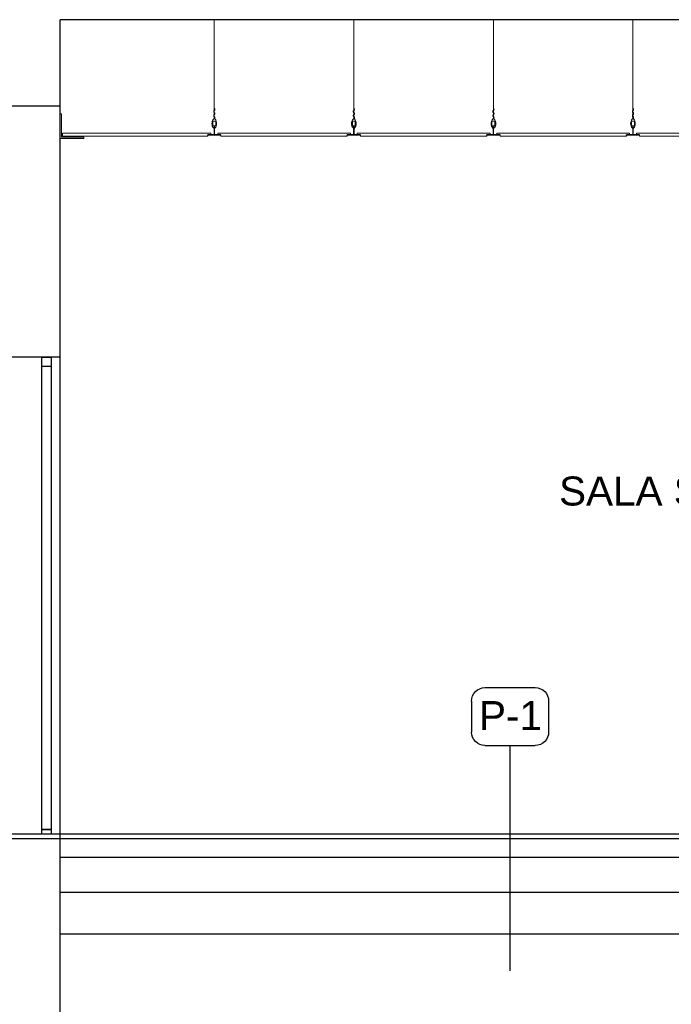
# Model space of a CAD drawing. Header units: millimetres. Extents: x -5941 to 19721, y -9230 to 6433.
# Tile 147 of 204: x 10928 to 11208, y -7063 to -6640. Entities that reach past the tile are written whole.
import ezdxf

# ---------------------------------------------------------------- set-up
doc = ezdxf.new("R2010")
doc.units = ezdxf.units.MM
doc.layers.add('001_Dark_1 5', color=6, linetype='Continuous', lineweight=0)
doc.layers.add('002_Medium_1 5', color=6, linetype='Continuous', lineweight=0)
for name, color, linetype in [('323', 7, 'Continuous'), ('A_okno', 3, 'Continuous'), ('A_OPISOSIE', 1, 'Continuous'), ('A_SC_MUROWANA_DZIAŁOWA', 42, 'Continuous')]:
    doc.layers.add(name, color=color, linetype=linetype)
doc.styles.add('dar-styl', font='arial.ttf')

# ---------------------------------------------------------------- blocks, each defined once
blk = doc.blocks.new('A$C266666CD')
at = {"layer": 'A_OPISOSIE', "color": 0}
for p, q in [((33, 30), (7, 30)), ((0, 23), (0, 7)), ((40, 23), (40, 7)), ((33, 0), (7, 0))]:
    blk.add_line(p, q, dxfattribs=at)
for centre, start, end in [((7, 23), 90, 180), ((33, 23), 0, 90), ((7, 7), 180, 270), ((33, 7), 270, 0)]:
    blk.add_arc(centre, 7, start, end, dxfattribs=at)

msp = doc.modelspace()

# ---------------------------------------------------------------- linework, layer by layer
at = {"layer": '001_Dark_1 5', "linetype": 'Continuous'}
for p, q in [((10945.341, -6690.751), (10945.341, -6680.21)), ((10945.843, -6680.21), (10945.341, -6680.21)), ((10945.843, -6690.249), (10945.843, -6680.21)), ((11010.074, -6688.527), (10946.345, -6688.527)), ((11010.074, -6689.237), (11010.074, -6688.527)), ((11070.074, -6688.527), (11013.01, -6688.527)), ((11013.01, -6689.237), (11013.01, -6688.527)), ((11070.074, -6689.237), (11070.074, -6688.527)), ((11073.01, -6689.237), (11073.01, -6688.527)), ((11130.074, -6688.527), (11073.01, -6688.527)), ((11130.074, -6689.237), (11130.074, -6688.527)), ((11133.01, -6689.237), (11133.01, -6688.527)), ((11190.074, -6688.527), (11133.01, -6688.527)), ((11190.074, -6689.237), (11190.074, -6688.527)), ((11193.01, -6689.237), (11193.01, -6688.527)), ((11250.074, -6688.527), (11193.01, -6688.527)), ((10955.381, -6690.751), (10945.341, -6690.751)), ((10955.381, -6690.249), (10945.843, -6690.249)), ((11008.706, -6689.747), (10946.345, -6689.747)), ((10955.381, -6690.751), (10955.381, -6690.249)), ((11008.706, -6689.747), (11008.706, -6689.237)), ((11014.378, -6689.438), (11008.706, -6689.438)), ((11014.378, -6689.747), (11014.378, -6689.237)), ((11068.706, -6689.747), (11014.378, -6689.747)), ((11068.706, -6689.747), (11068.706, -6689.237)), ((11074.378, -6689.438), (11068.706, -6689.438)), ((11074.378, -6689.747), (11074.378, -6689.237)), ((11128.706, -6689.747), (11074.378, -6689.747)), ((11128.706, -6689.747), (11128.706, -6689.237)), ((11134.378, -6689.438), (11128.706, -6689.438)), ((11134.378, -6689.747), (11134.378, -6689.237)), ((11188.706, -6689.747), (11134.378, -6689.747)), ((11188.706, -6689.747), (11188.706, -6689.237)), ((11194.378, -6689.438), (11188.706, -6689.438)), ((11194.378, -6689.747), (11194.378, -6689.237)), ((11248.706, -6689.747), (11194.378, -6689.747))]:
    msp.add_line(p, q, dxfattribs=at)
at = {"layer": '002_Medium_1 5', "linetype": 'Continuous'}
for p, q in [((11011.542, -6682.363), (11011.542, -6639.747)), ((11071.542, -6682.363), (11071.542, -6639.747)), ((11131.542, -6682.363), (11131.542, -6639.747)), ((11191.542, -6682.363), (11191.542, -6639.747)), ((11010.918, -6685.418), (11010.918, -6683.323)), ((11010.918, -6683.323), (11012.166, -6683.323)), ((11012.166, -6683.323), (11012.166, -6685.418)), ((11070.918, -6685.418), (11070.918, -6683.323)), ((11070.918, -6683.323), (11072.166, -6683.323)), ((11072.166, -6683.323), (11072.166, -6685.418)), ((11130.918, -6685.418), (11130.918, -6683.323)), ((11130.918, -6683.323), (11132.166, -6683.323)), ((11132.166, -6683.323), (11132.166, -6685.418)), ((11190.918, -6685.418), (11190.918, -6683.323)), ((11190.918, -6683.323), (11192.166, -6683.323)), ((11192.166, -6683.323), (11192.166, -6685.418)), ((11012.166, -6685.418), (11010.918, -6685.418)), ((11011.442, -6689.237), (11011.442, -6685.418)), ((11011.642, -6689.237), (11011.642, -6685.418)), ((11072.166, -6685.418), (11070.918, -6685.418)), ((11071.442, -6689.237), (11071.442, -6685.418)), ((11071.642, -6689.237), (11071.642, -6685.418)), ((11132.166, -6685.418), (11130.918, -6685.418)), ((11131.442, -6689.237), (11131.442, -6685.418)), ((11131.642, -6689.237), (11131.642, -6685.418)), ((11192.166, -6685.418), (11190.918, -6685.418)), ((11191.442, -6689.237), (11191.442, -6685.418)), ((11191.642, -6689.237), (11191.642, -6685.418)), ((11011.442, -6689.237), (11008.706, -6689.237)), ((11014.378, -6689.237), (11011.642, -6689.237)), ((11071.442, -6689.237), (11068.706, -6689.237)), ((11074.378, -6689.237), (11071.642, -6689.237)), ((11131.442, -6689.237), (11128.706, -6689.237)), ((11134.378, -6689.237), (11131.642, -6689.237)), ((11191.442, -6689.237), (11188.706, -6689.237)), ((11194.378, -6689.237), (11191.642, -6689.237))]:
    msp.add_line(p, q, dxfattribs=at)
for points in [[(11011.542, -6679.727), (11011.487, -6679.715), (11011.436, -6679.68), (11011.391, -6679.627), (11011.356, -6679.562), (11011.329, -6679.491), (11011.31, -6679.418), (11011.299, -6679.349), (11011.293, -6679.284), (11011.291, -6679.225), (11011.291, -6679.225), (11011.293, -6679.167), (11011.299, -6679.102), (11011.31, -6679.032), (11011.329, -6678.96), (11011.356, -6678.889), (11011.391, -6678.824), (11011.436, -6678.771), (11011.487, -6678.736), (11011.542, -6678.723)], [(11011.542, -6681.484), (11011.487, -6681.472), (11011.436, -6681.437), (11011.391, -6681.384), (11011.356, -6681.319), (11011.329, -6681.247), (11011.31, -6681.175), (11011.299, -6681.106), (11011.293, -6681.041), (11011.291, -6680.982), (11011.291, -6680.982), (11011.293, -6680.923), (11011.299, -6680.859), (11011.31, -6680.789), (11011.329, -6680.717), (11011.356, -6680.646), (11011.391, -6680.581), (11011.436, -6680.528), (11011.487, -6680.493), (11011.542, -6680.48)], [(11011.542, -6679.602), (11011.501, -6679.593), (11011.462, -6679.566), (11011.429, -6679.527), (11011.402, -6679.478), (11011.382, -6679.424), (11011.368, -6679.37), (11011.36, -6679.318), (11011.355, -6679.269), (11011.354, -6679.225), (11011.354, -6679.225), (11011.355, -6679.181), (11011.36, -6679.133), (11011.368, -6679.081), (11011.382, -6679.026), (11011.402, -6678.973), (11011.429, -6678.924), (11011.462, -6678.884), (11011.501, -6678.858), (11011.542, -6678.849)], [(11011.542, -6681.359), (11011.501, -6681.35), (11011.462, -6681.323), (11011.429, -6681.283), (11011.402, -6681.235), (11011.382, -6681.181), (11011.368, -6681.127), (11011.36, -6681.075), (11011.355, -6681.026), (11011.354, -6680.982), (11011.354, -6680.982), (11011.355, -6680.938), (11011.36, -6680.89), (11011.368, -6680.837), (11011.382, -6680.783), (11011.402, -6680.73), (11011.429, -6680.681), (11011.462, -6680.641), (11011.501, -6680.615), (11011.542, -6680.606)], [(11011.542, -6677.845), (11011.597, -6677.857), (11011.648, -6677.892), (11011.693, -6677.945), (11011.728, -6678.011), (11011.755, -6678.082), (11011.774, -6678.154), (11011.785, -6678.223), (11011.791, -6678.288), (11011.793, -6678.347), (11011.793, -6678.347), (11011.791, -6678.406), (11011.785, -6678.47), (11011.774, -6678.54), (11011.755, -6678.612), (11011.728, -6678.683), (11011.693, -6678.748), (11011.648, -6678.802), (11011.597, -6678.837), (11011.542, -6678.849)], [(11011.542, -6677.97), (11011.583, -6677.98), (11011.622, -6678.006), (11011.655, -6678.046), (11011.682, -6678.095), (11011.702, -6678.148), (11011.716, -6678.202), (11011.724, -6678.254), (11011.729, -6678.303), (11011.73, -6678.347), (11011.73, -6678.347), (11011.729, -6678.391), (11011.724, -6678.44), (11011.716, -6678.492), (11011.702, -6678.546), (11011.682, -6678.599), (11011.655, -6678.648), (11011.622, -6678.688), (11011.583, -6678.714), (11011.542, -6678.723)], [(11011.542, -6679.602), (11011.597, -6679.614), (11011.648, -6679.649), (11011.693, -6679.702), (11011.728, -6679.767), (11011.755, -6679.839), (11011.774, -6679.911), (11011.785, -6679.98), (11011.791, -6680.045), (11011.793, -6680.104), (11011.793, -6680.104), (11011.791, -6680.163), (11011.785, -6680.227), (11011.774, -6680.297), (11011.755, -6680.369), (11011.728, -6680.44), (11011.693, -6680.505), (11011.648, -6680.559), (11011.597, -6680.594), (11011.542, -6680.606)], [(11011.542, -6679.727), (11011.583, -6679.737), (11011.622, -6679.763), (11011.655, -6679.803), (11011.682, -6679.852), (11011.702, -6679.905), (11011.716, -6679.959), (11011.724, -6680.011), (11011.729, -6680.06), (11011.73, -6680.104), (11011.73, -6680.104), (11011.729, -6680.148), (11011.724, -6680.196), (11011.716, -6680.249), (11011.702, -6680.303), (11011.682, -6680.356), (11011.655, -6680.405), (11011.622, -6680.445), (11011.583, -6680.471), (11011.542, -6680.48)], [(11071.542, -6679.727), (11071.487, -6679.715), (11071.436, -6679.68), (11071.391, -6679.627), (11071.356, -6679.562), (11071.329, -6679.491), (11071.31, -6679.418), (11071.299, -6679.349), (11071.293, -6679.284), (11071.291, -6679.225), (11071.291, -6679.225), (11071.293, -6679.167), (11071.299, -6679.102), (11071.31, -6679.032), (11071.329, -6678.96), (11071.356, -6678.889), (11071.391, -6678.824), (11071.436, -6678.771), (11071.487, -6678.736), (11071.542, -6678.723)], [(11071.542, -6681.484), (11071.487, -6681.472), (11071.436, -6681.437), (11071.391, -6681.384), (11071.356, -6681.319), (11071.329, -6681.247), (11071.31, -6681.175), (11071.299, -6681.106), (11071.293, -6681.041), (11071.291, -6680.982), (11071.291, -6680.982), (11071.293, -6680.923), (11071.299, -6680.859), (11071.31, -6680.789), (11071.329, -6680.717), (11071.356, -6680.646), (11071.391, -6680.581), (11071.436, -6680.528), (11071.487, -6680.493), (11071.542, -6680.48)], [(11071.542, -6679.602), (11071.501, -6679.593), (11071.462, -6679.566), (11071.429, -6679.527), (11071.402, -6679.478), (11071.382, -6679.424), (11071.368, -6679.37), (11071.36, -6679.318), (11071.355, -6679.269), (11071.354, -6679.225), (11071.354, -6679.225), (11071.355, -6679.181), (11071.36, -6679.133), (11071.368, -6679.081), (11071.382, -6679.026), (11071.402, -6678.973), (11071.429, -6678.924), (11071.462, -6678.884), (11071.501, -6678.858), (11071.542, -6678.849)], [(11071.542, -6681.359), (11071.501, -6681.35), (11071.462, -6681.323), (11071.429, -6681.283), (11071.402, -6681.235), (11071.382, -6681.181), (11071.368, -6681.127), (11071.36, -6681.075), (11071.355, -6681.026), (11071.354, -6680.982), (11071.354, -6680.982), (11071.355, -6680.938), (11071.36, -6680.89), (11071.368, -6680.837), (11071.382, -6680.783), (11071.402, -6680.73), (11071.429, -6680.681), (11071.462, -6680.641), (11071.501, -6680.615), (11071.542, -6680.606)], [(11071.542, -6677.845), (11071.597, -6677.857), (11071.648, -6677.892), (11071.693, -6677.945), (11071.728, -6678.011), (11071.755, -6678.082), (11071.774, -6678.154), (11071.785, -6678.223), (11071.791, -6678.288), (11071.793, -6678.347), (11071.793, -6678.347), (11071.791, -6678.406), (11071.785, -6678.47), (11071.774, -6678.54), (11071.755, -6678.612), (11071.728, -6678.683), (11071.693, -6678.748), (11071.648, -6678.802), (11071.597, -6678.837), (11071.542, -6678.849)], [(11071.542, -6677.97), (11071.583, -6677.98), (11071.622, -6678.006), (11071.655, -6678.046), (11071.682, -6678.095), (11071.702, -6678.148), (11071.716, -6678.202), (11071.724, -6678.254), (11071.729, -6678.303), (11071.73, -6678.347), (11071.73, -6678.347), (11071.729, -6678.391), (11071.724, -6678.44), (11071.716, -6678.492), (11071.702, -6678.546), (11071.682, -6678.599), (11071.655, -6678.648), (11071.622, -6678.688), (11071.583, -6678.714), (11071.542, -6678.723)], [(11071.542, -6679.602), (11071.597, -6679.614), (11071.648, -6679.649), (11071.693, -6679.702), (11071.728, -6679.767), (11071.755, -6679.839), (11071.774, -6679.911), (11071.785, -6679.98), (11071.791, -6680.045), (11071.793, -6680.104), (11071.793, -6680.104), (11071.791, -6680.163), (11071.785, -6680.227), (11071.774, -6680.297), (11071.755, -6680.369), (11071.728, -6680.44), (11071.693, -6680.505), (11071.648, -6680.559), (11071.597, -6680.594), (11071.542, -6680.606)], [(11071.542, -6679.727), (11071.583, -6679.737), (11071.622, -6679.763), (11071.655, -6679.803), (11071.682, -6679.852), (11071.702, -6679.905), (11071.716, -6679.959), (11071.724, -6680.011), (11071.729, -6680.06), (11071.73, -6680.104), (11071.73, -6680.104), (11071.729, -6680.148), (11071.724, -6680.196), (11071.716, -6680.249), (11071.702, -6680.303), (11071.682, -6680.356), (11071.655, -6680.405), (11071.622, -6680.445), (11071.583, -6680.471), (11071.542, -6680.48)], [(11131.542, -6679.727), (11131.487, -6679.715), (11131.436, -6679.68), (11131.391, -6679.627), (11131.356, -6679.562), (11131.329, -6679.491), (11131.31, -6679.418), (11131.299, -6679.349), (11131.293, -6679.284), (11131.291, -6679.225), (11131.291, -6679.225), (11131.293, -6679.167), (11131.299, -6679.102), (11131.31, -6679.032), (11131.329, -6678.96), (11131.356, -6678.889), (11131.391, -6678.824), (11131.436, -6678.771), (11131.487, -6678.736), (11131.542, -6678.723)], [(11131.542, -6681.484), (11131.487, -6681.472), (11131.436, -6681.437), (11131.391, -6681.384), (11131.356, -6681.319), (11131.329, -6681.247), (11131.31, -6681.175), (11131.299, -6681.106), (11131.293, -6681.041), (11131.291, -6680.982), (11131.291, -6680.982), (11131.293, -6680.923), (11131.299, -6680.859), (11131.31, -6680.789), (11131.329, -6680.717), (11131.356, -6680.646), (11131.391, -6680.581), (11131.436, -6680.528), (11131.487, -6680.493), (11131.542, -6680.48)], [(11131.542, -6679.602), (11131.501, -6679.593), (11131.462, -6679.566), (11131.429, -6679.527), (11131.402, -6679.478), (11131.382, -6679.424), (11131.368, -6679.37), (11131.36, -6679.318), (11131.355, -6679.269), (11131.354, -6679.225), (11131.354, -6679.225), (11131.355, -6679.181), (11131.36, -6679.133), (11131.368, -6679.081), (11131.382, -6679.026), (11131.402, -6678.973), (11131.429, -6678.924), (11131.462, -6678.884), (11131.501, -6678.858), (11131.542, -6678.849)], [(11131.542, -6681.359), (11131.501, -6681.35), (11131.462, -6681.323), (11131.429, -6681.283), (11131.402, -6681.235), (11131.382, -6681.181), (11131.368, -6681.127), (11131.36, -6681.075), (11131.355, -6681.026), (11131.354, -6680.982), (11131.354, -6680.982), (11131.355, -6680.938), (11131.36, -6680.89), (11131.368, -6680.837), (11131.382, -6680.783), (11131.402, -6680.73), (11131.429, -6680.681), (11131.462, -6680.641), (11131.501, -6680.615), (11131.542, -6680.606)], [(11131.542, -6677.845), (11131.597, -6677.857), (11131.648, -6677.892), (11131.693, -6677.945), (11131.728, -6678.011), (11131.755, -6678.082), (11131.774, -6678.154), (11131.785, -6678.223), (11131.791, -6678.288), (11131.793, -6678.347), (11131.793, -6678.347), (11131.791, -6678.406), (11131.785, -6678.47), (11131.774, -6678.54), (11131.755, -6678.612), (11131.728, -6678.683), (11131.693, -6678.748), (11131.648, -6678.802), (11131.597, -6678.837), (11131.542, -6678.849)], [(11131.542, -6677.97), (11131.583, -6677.98), (11131.622, -6678.006), (11131.655, -6678.046), (11131.682, -6678.095), (11131.702, -6678.148), (11131.716, -6678.202), (11131.724, -6678.254), (11131.729, -6678.303), (11131.73, -6678.347), (11131.73, -6678.347), (11131.729, -6678.391), (11131.724, -6678.44), (11131.716, -6678.492), (11131.702, -6678.546), (11131.682, -6678.599), (11131.655, -6678.648), (11131.622, -6678.688), (11131.583, -6678.714), (11131.542, -6678.723)], [(11131.542, -6679.602), (11131.597, -6679.614), (11131.648, -6679.649), (11131.693, -6679.702), (11131.728, -6679.767), (11131.755, -6679.839), (11131.774, -6679.911), (11131.785, -6679.98), (11131.791, -6680.045), (11131.793, -6680.104), (11131.793, -6680.104), (11131.791, -6680.163), (11131.785, -6680.227), (11131.774, -6680.297), (11131.755, -6680.369), (11131.728, -6680.44), (11131.693, -6680.505), (11131.648, -6680.559), (11131.597, -6680.594), (11131.542, -6680.606)], [(11131.542, -6679.727), (11131.583, -6679.737), (11131.622, -6679.763), (11131.655, -6679.803), (11131.682, -6679.852), (11131.702, -6679.905), (11131.716, -6679.959), (11131.724, -6680.011), (11131.729, -6680.06), (11131.73, -6680.104), (11131.73, -6680.104), (11131.729, -6680.148), (11131.724, -6680.196), (11131.716, -6680.249), (11131.702, -6680.303), (11131.682, -6680.356), (11131.655, -6680.405), (11131.622, -6680.445), (11131.583, -6680.471), (11131.542, -6680.48)], [(11191.542, -6679.727), (11191.487, -6679.715), (11191.436, -6679.68), (11191.391, -6679.627), (11191.356, -6679.562), (11191.329, -6679.491), (11191.31, -6679.418), (11191.299, -6679.349), (11191.293, -6679.284), (11191.291, -6679.225), (11191.291, -6679.225), (11191.293, -6679.167), (11191.299, -6679.102), (11191.31, -6679.032), (11191.329, -6678.96), (11191.356, -6678.889), (11191.391, -6678.824), (11191.436, -6678.771), (11191.487, -6678.736), (11191.542, -6678.723)], [(11191.542, -6681.484), (11191.487, -6681.472), (11191.436, -6681.437), (11191.391, -6681.384), (11191.356, -6681.319), (11191.329, -6681.247), (11191.31, -6681.175), (11191.299, -6681.106), (11191.293, -6681.041), (11191.291, -6680.982), (11191.291, -6680.982), (11191.293, -6680.923), (11191.299, -6680.859), (11191.31, -6680.789), (11191.329, -6680.717), (11191.356, -6680.646), (11191.391, -6680.581), (11191.436, -6680.528), (11191.487, -6680.493), (11191.542, -6680.48)], [(11191.542, -6679.602), (11191.501, -6679.593), (11191.462, -6679.566), (11191.429, -6679.527), (11191.402, -6679.478), (11191.382, -6679.424), (11191.368, -6679.37), (11191.36, -6679.318), (11191.355, -6679.269), (11191.354, -6679.225), (11191.354, -6679.225), (11191.355, -6679.181), (11191.36, -6679.133), (11191.368, -6679.081), (11191.382, -6679.026), (11191.402, -6678.973), (11191.429, -6678.924), (11191.462, -6678.884), (11191.501, -6678.858), (11191.542, -6678.849)], [(11191.542, -6681.359), (11191.501, -6681.35), (11191.462, -6681.323), (11191.429, -6681.283), (11191.402, -6681.235), (11191.382, -6681.181), (11191.368, -6681.127), (11191.36, -6681.075), (11191.355, -6681.026), (11191.354, -6680.982), (11191.354, -6680.982), (11191.355, -6680.938), (11191.36, -6680.89), (11191.368, -6680.837), (11191.382, -6680.783), (11191.402, -6680.73), (11191.429, -6680.681), (11191.462, -6680.641), (11191.501, -6680.615), (11191.542, -6680.606)], [(11191.542, -6677.845), (11191.597, -6677.857), (11191.648, -6677.892), (11191.693, -6677.945), (11191.728, -6678.011), (11191.755, -6678.082), (11191.774, -6678.154), (11191.785, -6678.223), (11191.791, -6678.288), (11191.793, -6678.347), (11191.793, -6678.347), (11191.791, -6678.406), (11191.785, -6678.47), (11191.774, -6678.54), (11191.755, -6678.612), (11191.728, -6678.683), (11191.693, -6678.748), (11191.648, -6678.802), (11191.597, -6678.837), (11191.542, -6678.849)], [(11191.542, -6677.97), (11191.583, -6677.98), (11191.622, -6678.006), (11191.655, -6678.046), (11191.682, -6678.095), (11191.702, -6678.148), (11191.716, -6678.202), (11191.724, -6678.254), (11191.729, -6678.303), (11191.73, -6678.347), (11191.73, -6678.347), (11191.729, -6678.391), (11191.724, -6678.44), (11191.716, -6678.492), (11191.702, -6678.546), (11191.682, -6678.599), (11191.655, -6678.648), (11191.622, -6678.688), (11191.583, -6678.714), (11191.542, -6678.723)], [(11191.542, -6679.602), (11191.597, -6679.614), (11191.648, -6679.649), (11191.693, -6679.702), (11191.728, -6679.767), (11191.755, -6679.839), (11191.774, -6679.911), (11191.785, -6679.98), (11191.791, -6680.045), (11191.793, -6680.104), (11191.793, -6680.104), (11191.791, -6680.163), (11191.785, -6680.227), (11191.774, -6680.297), (11191.755, -6680.369), (11191.728, -6680.44), (11191.693, -6680.505), (11191.648, -6680.559), (11191.597, -6680.594), (11191.542, -6680.606)], [(11191.542, -6679.727), (11191.583, -6679.737), (11191.622, -6679.763), (11191.655, -6679.803), (11191.682, -6679.852), (11191.702, -6679.905), (11191.716, -6679.959), (11191.724, -6680.011), (11191.729, -6680.06), (11191.73, -6680.104), (11191.73, -6680.104), (11191.729, -6680.148), (11191.724, -6680.196), (11191.716, -6680.249), (11191.702, -6680.303), (11191.682, -6680.356), (11191.655, -6680.405), (11191.622, -6680.445), (11191.583, -6680.471), (11191.542, -6680.48)], [(11010.538, -6684.371), (11010.569, -6683.876), (11010.69, -6683.31), (11010.94, -6682.764), (11011.322, -6682.412), (11011.762, -6682.412), (11012.144, -6682.764), (11012.394, -6683.31), (11012.515, -6683.876), (11012.546, -6684.371), (11012.546, -6684.371), (11012.515, -6684.865), (11012.394, -6685.431), (11012.144, -6685.977), (11011.762, -6686.329), (11011.322, -6686.329), (11010.94, -6685.977), (11010.69, -6685.431), (11010.569, -6684.865), (11010.538, -6684.371)], [(11011.392, -6682.385), (11011.403, -6682.359), (11011.416, -6682.334), (11011.43, -6682.311), (11011.446, -6682.29), (11011.463, -6682.272), (11011.482, -6682.257), (11011.501, -6682.246), (11011.521, -6682.239), (11011.542, -6682.237)], [(11011.542, -6681.359), (11011.597, -6681.371), (11011.648, -6681.406), (11011.693, -6681.459), (11011.728, -6681.524), (11011.755, -6681.595), (11011.774, -6681.668), (11011.785, -6681.737), (11011.791, -6681.802), (11011.793, -6681.861), (11011.793, -6681.861), (11011.791, -6681.92), (11011.785, -6681.984), (11011.774, -6682.054), (11011.755, -6682.126), (11011.728, -6682.197), (11011.693, -6682.262), (11011.648, -6682.315), (11011.597, -6682.35), (11011.542, -6682.363)], [(11011.542, -6681.484), (11011.583, -6681.493), (11011.622, -6681.52), (11011.655, -6681.56), (11011.682, -6681.608), (11011.702, -6681.662), (11011.716, -6681.716), (11011.724, -6681.768), (11011.729, -6681.817), (11011.73, -6681.861), (11011.73, -6681.861), (11011.729, -6681.905), (11011.724, -6681.953), (11011.716, -6682.005), (11011.702, -6682.06), (11011.682, -6682.113), (11011.655, -6682.162), (11011.622, -6682.202), (11011.583, -6682.228), (11011.542, -6682.237)], [(11070.538, -6684.371), (11070.569, -6683.876), (11070.69, -6683.31), (11070.94, -6682.764), (11071.322, -6682.412), (11071.762, -6682.412), (11072.144, -6682.764), (11072.394, -6683.31), (11072.515, -6683.876), (11072.546, -6684.371), (11072.546, -6684.371), (11072.515, -6684.865), (11072.394, -6685.431), (11072.144, -6685.977), (11071.762, -6686.329), (11071.322, -6686.329), (11070.94, -6685.977), (11070.69, -6685.431), (11070.569, -6684.865), (11070.538, -6684.371)], [(11071.392, -6682.385), (11071.403, -6682.359), (11071.416, -6682.334), (11071.43, -6682.311), (11071.446, -6682.29), (11071.463, -6682.272), (11071.482, -6682.257), (11071.501, -6682.246), (11071.521, -6682.239), (11071.542, -6682.237)], [(11071.542, -6681.359), (11071.597, -6681.371), (11071.648, -6681.406), (11071.693, -6681.459), (11071.728, -6681.524), (11071.755, -6681.595), (11071.774, -6681.668), (11071.785, -6681.737), (11071.791, -6681.802), (11071.793, -6681.861), (11071.793, -6681.861), (11071.791, -6681.92), (11071.785, -6681.984), (11071.774, -6682.054), (11071.755, -6682.126), (11071.728, -6682.197), (11071.693, -6682.262), (11071.648, -6682.315), (11071.597, -6682.35), (11071.542, -6682.363)], [(11071.542, -6681.484), (11071.583, -6681.493), (11071.622, -6681.52), (11071.655, -6681.56), (11071.682, -6681.608), (11071.702, -6681.662), (11071.716, -6681.716), (11071.724, -6681.768), (11071.729, -6681.817), (11071.73, -6681.861), (11071.73, -6681.861), (11071.729, -6681.905), (11071.724, -6681.953), (11071.716, -6682.005), (11071.702, -6682.06), (11071.682, -6682.113), (11071.655, -6682.162), (11071.622, -6682.202), (11071.583, -6682.228), (11071.542, -6682.237)], [(11130.538, -6684.371), (11130.569, -6683.876), (11130.69, -6683.31), (11130.94, -6682.764), (11131.322, -6682.412), (11131.762, -6682.412), (11132.144, -6682.764), (11132.394, -6683.31), (11132.515, -6683.876), (11132.546, -6684.371), (11132.546, -6684.371), (11132.515, -6684.865), (11132.394, -6685.431), (11132.144, -6685.977), (11131.762, -6686.329), (11131.322, -6686.329), (11130.94, -6685.977), (11130.69, -6685.431), (11130.569, -6684.865), (11130.538, -6684.371)], [(11131.392, -6682.385), (11131.403, -6682.359), (11131.416, -6682.334), (11131.43, -6682.311), (11131.446, -6682.29), (11131.463, -6682.272), (11131.482, -6682.257), (11131.501, -6682.246), (11131.521, -6682.239), (11131.542, -6682.237)], [(11131.542, -6681.359), (11131.597, -6681.371), (11131.648, -6681.406), (11131.693, -6681.459), (11131.728, -6681.524), (11131.755, -6681.595), (11131.774, -6681.668), (11131.785, -6681.737), (11131.791, -6681.802), (11131.793, -6681.861), (11131.793, -6681.861), (11131.791, -6681.92), (11131.785, -6681.984), (11131.774, -6682.054), (11131.755, -6682.126), (11131.728, -6682.197), (11131.693, -6682.262), (11131.648, -6682.315), (11131.597, -6682.35), (11131.542, -6682.363)], [(11131.542, -6681.484), (11131.583, -6681.493), (11131.622, -6681.52), (11131.655, -6681.56), (11131.682, -6681.608), (11131.702, -6681.662), (11131.716, -6681.716), (11131.724, -6681.768), (11131.729, -6681.817), (11131.73, -6681.861), (11131.73, -6681.861), (11131.729, -6681.905), (11131.724, -6681.953), (11131.716, -6682.005), (11131.702, -6682.06), (11131.682, -6682.113), (11131.655, -6682.162), (11131.622, -6682.202), (11131.583, -6682.228), (11131.542, -6682.237)], [(11190.538, -6684.371), (11190.569, -6683.876), (11190.69, -6683.31), (11190.94, -6682.764), (11191.322, -6682.412), (11191.762, -6682.412), (11192.144, -6682.764), (11192.394, -6683.31), (11192.515, -6683.876), (11192.546, -6684.371), (11192.546, -6684.371), (11192.515, -6684.865), (11192.394, -6685.431), (11192.144, -6685.977), (11191.762, -6686.329), (11191.322, -6686.329), (11190.94, -6685.977), (11190.69, -6685.431), (11190.569, -6684.865), (11190.538, -6684.371)], [(11191.392, -6682.385), (11191.403, -6682.359), (11191.416, -6682.334), (11191.43, -6682.311), (11191.446, -6682.29), (11191.463, -6682.272), (11191.482, -6682.257), (11191.501, -6682.246), (11191.521, -6682.239), (11191.542, -6682.237)], [(11191.542, -6681.359), (11191.597, -6681.371), (11191.648, -6681.406), (11191.693, -6681.459), (11191.728, -6681.524), (11191.755, -6681.595), (11191.774, -6681.668), (11191.785, -6681.737), (11191.791, -6681.802), (11191.793, -6681.861), (11191.793, -6681.861), (11191.791, -6681.92), (11191.785, -6681.984), (11191.774, -6682.054), (11191.755, -6682.126), (11191.728, -6682.197), (11191.693, -6682.262), (11191.648, -6682.315), (11191.597, -6682.35), (11191.542, -6682.363)], [(11191.542, -6681.484), (11191.583, -6681.493), (11191.622, -6681.52), (11191.655, -6681.56), (11191.682, -6681.608), (11191.702, -6681.662), (11191.716, -6681.716), (11191.724, -6681.768), (11191.729, -6681.817), (11191.73, -6681.861), (11191.73, -6681.861), (11191.729, -6681.905), (11191.724, -6681.953), (11191.716, -6682.005), (11191.702, -6682.06), (11191.682, -6682.113), (11191.655, -6682.162), (11191.622, -6682.202), (11191.583, -6682.228), (11191.542, -6682.237)]]:
    msp.add_lwpolyline(points, dxfattribs=at)
at = {"layer": '323', "linetype": 'Continuous'}
for p, q in [((10946.345, -6689.747), (10946.345, -6688.527)), ((11008.706, -6689.438), (11008.706, -6689.237)), ((11011.442, -6689.237), (11008.706, -6689.237)), ((11014.378, -6689.237), (11011.642, -6689.237)), ((11014.378, -6689.438), (11014.378, -6689.237)), ((11068.706, -6689.438), (11068.706, -6689.237)), ((11071.442, -6689.237), (11068.706, -6689.237)), ((11074.378, -6689.237), (11071.642, -6689.237)), ((11074.378, -6689.438), (11074.378, -6689.237)), ((11128.706, -6689.438), (11128.706, -6689.237)), ((11131.442, -6689.237), (11128.706, -6689.237)), ((11134.378, -6689.237), (11131.642, -6689.237)), ((11134.378, -6689.438), (11134.378, -6689.237)), ((11188.706, -6689.438), (11188.706, -6689.237)), ((11191.442, -6689.237), (11188.706, -6689.237)), ((11194.378, -6689.237), (11191.642, -6689.237)), ((11194.378, -6689.438), (11194.378, -6689.237))]:
    msp.add_line(p, q, dxfattribs=at)
at = {"layer": 'A_okno'}
for points in [[(10941.341, -6987.747), (10937.341, -6987.747), (10937.341, -6784.747), (10941.341, -6784.747)], [(10937.341, -6784.747), (10941.341, -6784.747), (10941.341, -6788.747), (10937.341, -6788.747)], [(10941.341, -6989.747), (10937.341, -6989.747), (10937.341, -6987.747), (10941.341, -6987.747)]]:
    msp.add_lwpolyline(points, close=True, dxfattribs=at)
at = {"layer": 'A_OPISOSIE', "color": 0}
msp.add_line((11138.687, -7048.483), (11138.687, -6951.664), dxfattribs=at)
at = {"layer": 'A_SC_MUROWANA_DZIAŁOWA'}
for p, q in [((11401.341, -6639.747), (10945.341, -6639.747)), ((10945.341, -6676.93), (10920.341, -6676.93)), ((10945.341, -6784.747), (10920.341, -6784.747)), ((11445.341, -6989.747), (10445.341, -6989.747)), ((11401.341, -6991.747), (10480.341, -6991.747)), ((11401.341, -6999.747), (10945.341, -6999.747)), ((11401.341, -7014.747), (10945.341, -7014.747)), ((11401.341, -7032.747), (10945.341, -7032.747))]:
    msp.add_line(p, q, dxfattribs=at)
msp.add_lwpolyline([(10945.341, -7100.683), (10945.341, -6639.747)], dxfattribs=at)

# ---------------------------------------------------------------- block references
at = {"layer": 'A_OPISOSIE', "color": 0, "ltscale": 12, "xscale": -0.83, "yscale": 0.83, "zscale": 0.83, "rotation": 359.9999999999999}
msp.add_blockref('A$C266666CD', (11155.287, -6951.664), dxfattribs=at)

# ---------------------------------------------------------------- texts
at = {"layer": 'A_OPISOSIE', "color": 1, "style": 'dar-styl'}
for s, p in [('SALA SPOTKAŃ', (11159.765, -6848.505)), ('P-1', (11125.356, -6944.996))]:
    msp.add_text(s, height=12.45, rotation=360, dxfattribs=at).set_placement(p)

doc.saveas('drawing.dxf')
